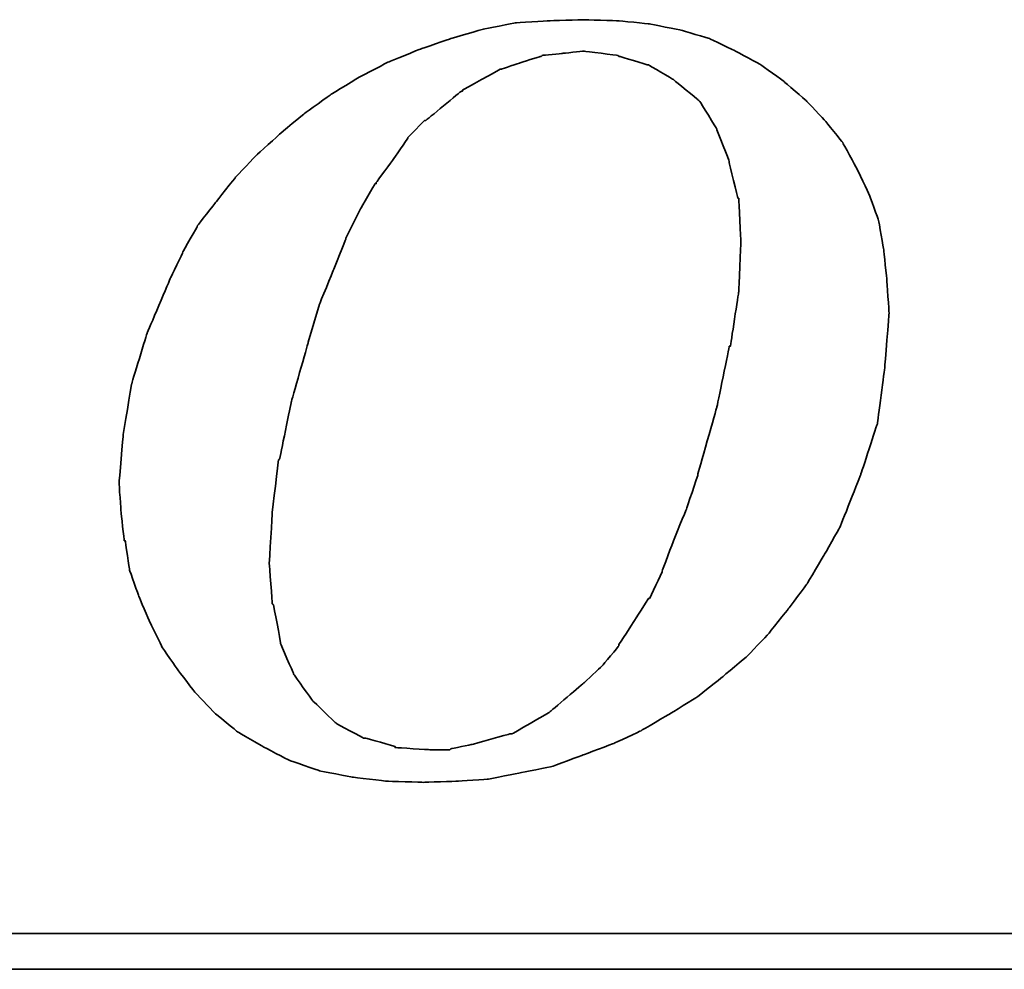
# Model space of a CAD drawing. Header units: millimetres. Extents: x 399 to 570, y 443 to 549.
# Tile 25 of 40: x 537.13 to 539.25, y 505.84 to 507.88. Entities that reach past the tile are written whole.
import ezdxf

# ---------------------------------------------------------------- set-up
doc = ezdxf.new("R2010")
doc.units = ezdxf.units.MM
doc.header["$LTSCALE"] = 0.1
doc.layers.add('DIM', color=4, linetype='CONTINUOUS')
doc.layers.add('layer 1', color=7, linetype='CONTINUOUS')

# ---------------------------------------------------------------- blocks, each defined once
blk = doc.blocks.new('TBI MOTION logo(完整正式版)')
at = {"layer": 'layer 1', "color": 22, "lineweight": 35}
for points, knots in [([(-11.34375, -6.98375), (-11.34375, -6.98375), (-10.91375, -7.43875), (-10.91375, -7.43875), (-10.91375, -7.43875), (-10.91375, -7.43875), (-10.38625, -7.87125), (-10.38625, -7.87125), (-10.38625, -7.87125), (-10.38625, -7.87125), (-9.81125, -8.20375), (-9.81125, -8.20375), (-9.81125, -8.20375), (-9.81125, -8.20375), (-9.21125, -8.51875), (-9.21125, -8.51875), (-9.21125, -8.51875), (-9.21125, -8.51875), (-8.51625, -8.75875), (-8.51625, -8.75875), (-8.51625, -8.75875), (-8.51625, -8.75875), (-7.77125, -8.90375), (-7.77125, -8.90375), (-7.77125, -8.90375), (-7.77125, -8.90375), (-6.97875, -8.99875), (-6.97875, -8.99875), (-6.97875, -8.99875), (-6.97875, -8.99875), (-6.14125, -9.02375), (-6.14125, -9.02375), (-6.14125, -9.02375), (-6.14125, -9.02375), (-5.37125, -8.99875), (-5.37125, -8.99875), (-5.37125, -8.99875), (-5.37125, -8.99875), (-4.65375, -8.94875), (-4.65375, -8.94875), (-4.65375, -8.94875), (-4.65375, -8.94875), (-3.93375, -8.80625), (-3.93375, -8.80625), (-3.93375, -8.80625), (-3.93375, -8.80625), (-3.21375, -8.66375), (-3.21375, -8.66375), (-3.21375, -8.66375), (-3.21375, -8.66375), (-2.49375, -8.39875), (-2.49375, -8.39875), (-2.49375, -8.39875), (-2.49375, -8.39875), (-1.79875, -8.13375), (-1.79875, -8.13375), (-1.79875, -8.13375), (-1.79875, -8.13375), (-1.17375, -7.84375), (-1.17375, -7.84375), (-1.17375, -7.84375), (-1.17375, -7.84375), (-0.52375, -7.46375), (-0.52375, -7.46375), (-0.52375, -7.46375), (-0.52375, -7.46375), (0.10124, -7.07875), (0.10124, -7.07875), (0.10124, -7.07875), (0.10124, -7.07875), (0.67625, -6.62375), (0.67625, -6.62375), (0.67625, -6.62375), (0.67625, -6.62375), (1.24874, -6.14375), (1.24874, -6.14375), (1.24874, -6.14375), (1.24874, -6.14375), (1.72874, -5.64125), (1.72874, -5.64125), (1.72874, -5.64125), (1.72874, -5.64125), (2.18624, -5.06375), (2.18624, -5.06375), (2.18624, -5.06375), (2.18624, -5.06375), (2.61625, -4.48874), (2.61625, -4.48874), (2.61625, -4.48874), (2.61625, -4.48874), (3.00125, -3.83874), (3.00125, -3.83874), (3.00125, -3.83874), (3.00125, -3.83874), (3.36124, -3.21374), (3.36124, -3.21374), (3.36124, -3.21374), (3.36124, -3.21374), (3.84374, -1.99125), (3.84374, -1.99125), (3.84374, -1.99125), (3.84374, -1.99125), (4.22625, -0.81875), (4.22625, -0.81875), (4.22625, -0.81875), (4.22625, -0.81875), (4.39125, 0.45624), (4.39125, 0.45624), (4.39125, 0.45624), (4.39125, 0.45624), (4.48874, 1.70124), (4.48874, 1.70124), (4.48874, 1.70124), (4.48874, 1.70124), (4.43874, 2.44625), (4.43874, 2.44625), (4.43874, 2.44625), (4.43874, 2.44625), (4.36874, 3.14125), (4.36874, 3.14125), (4.36874, 3.14125), (4.36874, 3.14125), (4.25125, 3.81125), (4.25125, 3.81125), (4.25125, 3.81125), (4.25125, 3.81125), (4.03124, 4.41125), (4.03124, 4.41125), (4.03124, 4.41125), (4.03124, 4.41125), (3.74374, 5.01125), (3.74374, 5.01125), (3.74374, 5.01125), (3.74374, 5.01125), (3.43124, 5.58875), (3.43124, 5.58875), (3.43124, 5.58875), (3.43124, 5.58875), (3.02625, 6.09125), (3.02625, 6.09125), (3.02625, 6.09125), (3.02625, 6.09125), (2.59374, 6.54875), (2.59374, 6.54875), (2.59374, 6.54875), (2.59374, 6.54875), (2.09124, 6.98125), (2.09124, 6.98125), (2.09124, 6.98125), (2.09124, 6.98125), (1.56124, 7.36625), (1.56124, 7.36625), (1.56124, 7.36625), (1.56124, 7.36625), (0.98624, 7.67625), (0.98624, 7.67625), (0.98624, 7.67625), (0.98624, 7.67625), (0.38624, 7.96375), (0.38624, 7.96375), (0.38624, 7.96375), (0.38624, 7.96375), (-0.25875, 8.15625), (-0.25875, 8.15625), (-0.25875, 8.15625), (-0.25875, 8.15625), (-0.98125, 8.30125), (-0.98125, 8.30125), (-0.98125, 8.30125), (-0.98125, 8.30125), (-1.70124, 8.37125), (-1.70124, 8.37125), (-1.70124, 8.37125), (-1.70124, 8.37125), (-2.49375, 8.39624), (-2.49375, 8.39624), (-2.49375, 8.39624), (-2.49375, 8.39624), (-3.28625, 8.37125), (-3.28625, 8.37125), (-3.28625, 8.37125), (-3.28625, 8.37125), (-4.05125, 8.32125), (-4.05125, 8.32125), (-4.05125, 8.32125), (-4.05125, 8.32125), (-4.77375, 8.18125), (-4.77375, 8.18125), (-4.77375, 8.18125), (-4.77375, 8.18125), (-5.51625, 7.96375), (-5.51625, 7.96375), (-5.51625, 7.96375), (-5.51625, 7.96375), (-6.21125, 7.72625), (-6.21125, 7.72625), (-6.21125, 7.72625), (-6.21125, 7.72625), (-6.92875, 7.43625), (-6.92875, 7.43625), (-6.92875, 7.43625), (-6.92875, 7.43625), (-7.57875, 7.10125), (-7.57875, 7.10125), (-7.57875, 7.10125), (-7.57875, 7.10125), (-8.24875, 6.69125), (-8.24875, 6.69125), (-8.24875, 6.69125), (-8.24875, 6.69125), (-8.84875, 6.26125), (-8.84875, 6.26125), (-8.84875, 6.26125), (-8.84875, 6.26125), (-9.42625, 5.78125), (-9.42625, 5.78125), (-9.42625, 5.78125), (-9.42625, 5.78125), (-9.95375, 5.30125), (-9.95375, 5.30125), (-9.95375, 5.30125), (-9.95375, 5.30125), (-10.43375, 4.79624), (-10.43375, 4.79624), (-10.43375, 4.79624), (-10.43375, 4.79624), (-10.88875, 4.22125), (-10.88875, 4.22125), (-10.88875, 4.22125), (-10.88875, 4.22125), (-11.29875, 3.69375), (-11.29875, 3.69375), (-11.29875, 3.69375), (-11.29875, 3.69375), (-11.63375, 3.09125), (-11.63375, 3.09125), (-11.63375, 3.09125), (-11.63375, 3.09125), (-11.91875, 2.49625), (-11.91875, 2.49625), (-11.91875, 2.49625), (-11.91875, 2.49625), (-12.44875, 1.24625), (-12.44875, 1.24625), (-12.44875, 1.24625), (-12.44875, 1.24625), (-12.80875, 0.06874), (-12.80875, 0.06874), (-12.80875, 0.06874), (-12.80875, 0.06874), (-12.99875, -1.07875), (-12.99875, -1.07875), (-12.99875, -1.07875), (-12.99875, -1.07875), (-13.09375, -2.18375), (-13.09375, -2.18375), (-13.09375, -2.18375), (-13.09375, -2.18375), (-13.04875, -2.85375), (-13.04875, -2.85375), (-13.04875, -2.85375), (-13.04875, -2.85375), (-12.97375, -3.50375), (-12.97375, -3.50375), (-12.97375, -3.50375), (-12.97375, -3.50375), (-12.95375, -3.50375), (-12.95375, -3.50375), (-12.95375, -3.50375), (-12.95375, -3.50375), (-12.85375, -4.17375), (-12.85375, -4.17375), (-12.85375, -4.17375), (-12.85375, -4.17375), (-12.63875, -4.77624), (-12.63875, -4.77624), (-12.63875, -4.77624), (-12.63875, -4.77624), (-12.39875, -5.35125), (-12.39875, -5.35125), (-12.39875, -5.35125), (-12.39875, -5.35125), (-12.11375, -5.92875), (-12.11375, -5.92875), (-12.11375, -5.92875), (-12.11375, -5.92875), (-11.75375, -6.45375), (-11.75375, -6.45375), (-11.75375, -6.45375), (-11.75375, -6.45375), (-11.34375, -6.98375), (-11.34375, -6.98375)], [0, 0, 0, 0, 0.01369863, 0.01369863, 0.01369863, 0.01369864, 0.02739726, 0.02739726, 0.02739726, 0.02739727, 0.04109589, 0.04109589, 0.04109589, 0.0410959, 0.05479452, 0.05479452, 0.05479452, 0.05479453, 0.06849315, 0.06849315, 0.06849315, 0.06849316, 0.08219178, 0.08219178, 0.08219178, 0.08219179, 0.09589041, 0.09589041, 0.09589041, 0.09589042, 0.10958904, 0.10958904, 0.10958904, 0.10958905, 0.12328767, 0.12328767, 0.12328767, 0.12328768, 0.1369863, 0.1369863, 0.1369863, 0.13698631, 0.15068493, 0.15068493, 0.15068493, 0.15068494, 0.16438356, 0.16438356, 0.16438356, 0.16438357, 0.17808219, 0.17808219, 0.17808219, 0.1780822, 0.19178082, 0.19178082, 0.19178082, 0.19178083, 0.20547945, 0.20547945, 0.20547945, 0.20547946, 0.21917808, 0.21917808, 0.21917808, 0.21917809, 0.23287671, 0.23287671, 0.23287671, 0.23287672, 0.24657534, 0.24657534, 0.24657534, 0.24657535, 0.26027397, 0.26027397, 0.26027397, 0.26027398, 0.2739726, 0.2739726, 0.2739726, 0.27397261, 0.28767123, 0.28767123, 0.28767123, 0.28767124, 0.30136986, 0.30136986, 0.30136986, 0.30136987, 0.31506849, 0.31506849, 0.31506849, 0.3150685, 0.32876712, 0.32876712, 0.32876712, 0.32876713, 0.34246575, 0.34246575, 0.34246575, 0.34246576, 0.35616438, 0.35616438, 0.35616438, 0.35616439, 0.36986301, 0.36986301, 0.36986301, 0.36986302, 0.38356164, 0.38356164, 0.38356164, 0.38356165, 0.39726027, 0.39726027, 0.39726027, 0.39726028, 0.4109589, 0.4109589, 0.4109589, 0.41095891, 0.42465753, 0.42465753, 0.42465753, 0.42465754, 0.43835616, 0.43835616, 0.43835616, 0.43835617, 0.45205479, 0.45205479, 0.45205479, 0.4520548, 0.46575342, 0.46575342, 0.46575342, 0.46575343, 0.47945205, 0.47945205, 0.47945205, 0.47945206, 0.49315068, 0.49315068, 0.49315068, 0.49315069, 0.50684932, 0.50684932, 0.50684932, 0.50684933, 0.52054795, 0.52054795, 0.52054795, 0.52054796, 0.53424658, 0.53424658, 0.53424658, 0.53424659, 0.54794521, 0.54794521, 0.54794521, 0.54794522, 0.56164384, 0.56164384, 0.56164384, 0.56164385, 0.57534247, 0.57534247, 0.57534247, 0.57534248, 0.5890411, 0.5890411, 0.5890411, 0.58904111, 0.60273973, 0.60273973, 0.60273973, 0.60273974, 0.61643836, 0.61643836, 0.61643836, 0.61643837, 0.63013699, 0.63013699, 0.63013699, 0.630137, 0.64383562, 0.64383562, 0.64383562, 0.64383563, 0.65753425, 0.65753425, 0.65753425, 0.65753426, 0.67123288, 0.67123288, 0.67123288, 0.67123289, 0.68493151, 0.68493151, 0.68493151, 0.68493152, 0.69863014, 0.69863014, 0.69863014, 0.69863015, 0.71232877, 0.71232877, 0.71232877, 0.71232878, 0.7260274, 0.7260274, 0.7260274, 0.72602741, 0.73972603, 0.73972603, 0.73972603, 0.73972604, 0.75342466, 0.75342466, 0.75342466, 0.75342467, 0.76712329, 0.76712329, 0.76712329, 0.7671233, 0.78082192, 0.78082192, 0.78082192, 0.78082193, 0.79452055, 0.79452055, 0.79452055, 0.79452056, 0.80821918, 0.80821918, 0.80821918, 0.80821919, 0.82191781, 0.82191781, 0.82191781, 0.82191782, 0.83561644, 0.83561644, 0.83561644, 0.83561645, 0.84931507, 0.84931507, 0.84931507, 0.84931508, 0.8630137, 0.8630137, 0.8630137, 0.86301371, 0.87671233, 0.87671233, 0.87671233, 0.87671234, 0.89041096, 0.89041096, 0.89041096, 0.89041097, 0.90410959, 0.90410959, 0.90410959, 0.9041096, 0.91780822, 0.91780822, 0.91780822, 0.91780823, 0.93150685, 0.93150685, 0.93150685, 0.93150686, 0.94520548, 0.94520548, 0.94520548, 0.94520549, 0.95890411, 0.95890411, 0.95890411, 0.95890412, 0.97260274, 0.97260274, 0.97260274, 0.97260275, 0.98630137, 0.98630137, 0.98630137, 0.98630138, 1, 1, 1, 1]), ([(-8.77875, 1.03124), (-8.77875, 1.03124), (-8.51625, 1.89625), (-8.51625, 1.89625), (-8.51625, 1.89625), (-8.51625, 1.89625), (-8.20375, 2.66375), (-8.20375, 2.66375), (-8.20375, 2.66375), (-8.20375, 2.66375), (-7.91625, 3.38125), (-7.91625, 3.38125), (-7.91625, 3.38125), (-7.91625, 3.38125), (-7.91625, 3.40624), (-7.91625, 3.40624), (-7.91625, 3.40624), (-7.91625, 3.40624), (-7.57875, 4.07624), (-7.57875, 4.07624), (-7.57875, 4.07624), (-7.57875, 4.07624), (-7.24375, 4.65125), (-7.24375, 4.65125), (-7.24375, 4.65125), (-7.24375, 4.65125), (-7.21875, 4.65125), (-7.21875, 4.65125), (-7.21875, 4.65125), (-7.21875, 4.65125), (-7.21875, 4.67624), (-7.21875, 4.67624), (-7.21875, 4.67624), (-7.21875, 4.67624), (-6.83625, 5.20375), (-6.83625, 5.20375), (-6.83625, 5.20375), (-6.83625, 5.20375), (-6.49875, 5.68625), (-6.49875, 5.68625), (-6.49875, 5.68625), (-6.49875, 5.68625), (-6.49875, 5.70625), (-6.49875, 5.70625), (-6.49875, 5.70625), (-6.49875, 5.70625), (-6.11625, 6.09125), (-6.11625, 6.09125), (-6.11625, 6.09125), (-6.11625, 6.09125), (-6.09125, 6.09125), (-6.09125, 6.09125), (-6.09125, 6.09125), (-6.09125, 6.09125), (-5.27375, 6.76625), (-5.27375, 6.76625), (-5.27375, 6.76625), (-5.27375, 6.76625), (-5.24875, 6.76625), (-5.24875, 6.76625), (-5.24875, 6.76625), (-5.24875, 6.76625), (-5.24875, 6.78625), (-5.24875, 6.78625), (-5.24875, 6.78625), (-5.24875, 6.78625), (-4.38875, 7.26624), (-4.38875, 7.26624), (-4.38875, 7.26624), (-4.38875, 7.26624), (-4.36125, 7.26624), (-4.36125, 7.26624), (-4.36125, 7.26624), (-4.36125, 7.26624), (-3.93375, 7.41125), (-3.93375, 7.41125), (-3.93375, 7.41125), (-3.93375, 7.41125), (-3.47375, 7.55625), (-3.47375, 7.55625), (-3.47375, 7.55625), (-3.47375, 7.55625), (-3.45375, 7.55625), (-3.45375, 7.55625), (-3.45375, 7.55625), (-3.45375, 7.55625), (-3.42875, 7.58124), (-3.42875, 7.58124), (-3.42875, 7.58124), (-3.42875, 7.58124), (-2.97375, 7.62625), (-2.97375, 7.62625), (-2.97375, 7.62625), (-2.97375, 7.62625), (-2.49375, 7.67625), (-2.49375, 7.67625), (-2.49375, 7.67625), (-2.49375, 7.67625), (-2.46875, 7.67625), (-2.46875, 7.67625), (-2.46875, 7.67625), (-2.46875, 7.67625), (-1.70124, 7.58124), (-1.70124, 7.58124), (-1.70124, 7.58124), (-1.70124, 7.58124), (-1.67875, 7.55625), (-1.67875, 7.55625), (-1.67875, 7.55625), (-1.67875, 7.55625), (-1.65375, 7.55625), (-1.65375, 7.55625), (-1.65375, 7.55625), (-1.65375, 7.55625), (-1.03125, 7.36625), (-1.03125, 7.36625), (-1.03125, 7.36625), (-1.03125, 7.36625), (-1.00625, 7.36625), (-1.00625, 7.36625), (-1.00625, 7.36625), (-1.00625, 7.36625), (-0.43124, 7.02624), (-0.43124, 7.02624), (-0.43124, 7.02624), (-0.43124, 7.02624), (-0.40625, 7.00624), (-0.40625, 7.00624), (-0.40625, 7.00624), (-0.40625, 7.00624), (0.12124, 6.57124), (0.12124, 6.57124), (0.12124, 6.57124), (0.12124, 6.57124), (0.14624, 6.54875), (0.14624, 6.54875), (0.14624, 6.54875), (0.14624, 6.54875), (0.17124, 6.52375), (0.17124, 6.52375), (0.17124, 6.52375), (0.17124, 6.52375), (0.55625, 5.89875), (0.55625, 5.89875), (0.55625, 5.89875), (0.55625, 5.89875), (0.55625, 5.87625), (0.55625, 5.87625), (0.55625, 5.87625), (0.55625, 5.87625), (0.84124, 5.15625), (0.84124, 5.15625), (0.84124, 5.15625), (0.84124, 5.15625), (0.84124, 5.13125), (0.84124, 5.13125), (0.84124, 5.13125), (0.84124, 5.13125), (1.03624, 4.31875), (1.03624, 4.31875), (1.03624, 4.31875), (1.03624, 4.31875), (1.05624, 4.31875), (1.05624, 4.31875), (1.05624, 4.31875), (1.05624, 4.31875), (1.05624, 4.29125), (1.05624, 4.29125), (1.05624, 4.29125), (1.05624, 4.29125), (1.10625, 3.33125), (1.10625, 3.33125), (1.10625, 3.33125), (1.10625, 3.33125), (1.10625, 3.30875), (1.10625, 3.30875), (1.10625, 3.30875), (1.10625, 3.30875), (1.05624, 2.20624), (1.05624, 2.20624), (1.05624, 2.20624), (1.05624, 2.20624), (1.05624, 2.18124), (1.05624, 2.18124), (1.05624, 2.18124), (1.05624, 2.18124), (0.86624, 0.93624), (0.86624, 0.93624), (0.86624, 0.93624), (0.86624, 0.93624), (0.84124, 0.93624), (0.84124, 0.93624), (0.84124, 0.93624), (0.84124, 0.93624), (0.55625, -0.45874), (0.55625, -0.45874), (0.55625, -0.45874), (0.55625, -0.45874), (0.12124, -1.99125), (0.12124, -1.99125), (0.12124, -1.99125), (0.12124, -1.99125), (0.12124, -2.01874), (0.12124, -2.01874), (0.12124, -2.01874), (0.12124, -2.01874), (-0.13874, -2.78375), (-0.13874, -2.78375), (-0.13874, -2.78375), (-0.13874, -2.78375), (-0.43124, -3.50375), (-0.43124, -3.50375), (-0.43124, -3.50375), (-0.43124, -3.50375), (-0.69375, -4.19875), (-0.69375, -4.19875), (-0.69375, -4.19875), (-0.69375, -4.19875), (-0.69375, -4.22375), (-0.69375, -4.22375), (-0.69375, -4.22375), (-0.69375, -4.22375), (-0.98125, -4.82374), (-0.98125, -4.82374), (-0.98125, -4.82374), (-0.98125, -4.82374), (-1.00625, -4.82374), (-1.00625, -4.82374), (-1.00625, -4.82374), (-1.00625, -4.82374), (-1.33875, -5.35125), (-1.33875, -5.35125), (-1.33875, -5.35125), (-1.33875, -5.35125), (-1.67875, -5.87875), (-1.67875, -5.87875), (-1.67875, -5.87875), (-1.67875, -5.87875), (-1.67875, -5.90375), (-1.67875, -5.90375), (-1.67875, -5.90375), (-1.67875, -5.90375), (-2.05875, -6.35875), (-2.05875, -6.35875), (-2.05875, -6.35875), (-2.05875, -6.35875), (-2.08375, -6.38375), (-2.08375, -6.38375), (-2.08375, -6.38375), (-2.08375, -6.38375), (-2.46875, -6.74375), (-2.46875, -6.74375), (-2.46875, -6.74375), (-2.46875, -6.74375), (-3.25875, -7.41625), (-3.25875, -7.41625), (-3.25875, -7.41625), (-3.25875, -7.41625), (-3.28625, -7.43875), (-3.28625, -7.43875), (-3.28625, -7.43875), (-3.28625, -7.43875), (-4.12375, -7.91875), (-4.12375, -7.91875), (-4.12375, -7.91875), (-4.12375, -7.91875), (-4.14875, -7.91875), (-4.14875, -7.91875), (-4.14875, -7.91875), (-4.14875, -7.91875), (-4.17125, -7.91875), (-4.17125, -7.91875), (-4.17125, -7.91875), (-4.17125, -7.91875), (-5.03375, -8.15875), (-5.03375, -8.15875), (-5.03375, -8.15875), (-5.03375, -8.15875), (-5.51625, -8.25625), (-5.51625, -8.25625), (-5.51625, -8.25625), (-5.51625, -8.25625), (-5.54125, -8.27875), (-5.54125, -8.27875), (-5.54125, -8.27875), (-5.54125, -8.27875), (-5.56375, -8.27875), (-5.56375, -8.27875), (-5.56375, -8.27875), (-5.56375, -8.27875), (-5.99625, -8.27875), (-5.99625, -8.27875), (-5.99625, -8.27875), (-5.99625, -8.27875), (-6.76375, -8.23125), (-6.76375, -8.23125), (-6.76375, -8.23125), (-6.76375, -8.23125), (-6.78875, -8.23125), (-6.78875, -8.23125), (-6.78875, -8.23125), (-6.78875, -8.23125), (-6.78875, -8.20375), (-6.78875, -8.20375), (-6.78875, -8.20375), (-6.78875, -8.20375), (-7.45875, -8.01375), (-7.45875, -8.01375), (-7.45875, -8.01375), (-7.45875, -8.01375), (-7.48375, -8.01375), (-7.48375, -8.01375), (-7.48375, -8.01375), (-7.48375, -8.01375), (-7.50875, -8.01375), (-7.50875, -8.01375), (-7.50875, -8.01375), (-7.50875, -8.01375), (-8.13125, -7.67875), (-8.13125, -7.67875), (-8.13125, -7.67875), (-8.13125, -7.67875), (-8.15625, -7.65375), (-8.15625, -7.65375), (-8.15625, -7.65375), (-8.15625, -7.65375), (-8.65875, -7.17375), (-8.65875, -7.17375), (-8.65875, -7.17375), (-8.65875, -7.17375), (-8.68375, -7.14875), (-8.68375, -7.14875), (-8.68375, -7.14875), (-8.68375, -7.14875), (-9.08875, -6.57375), (-9.08875, -6.57375), (-9.08875, -6.57375), (-9.08875, -6.57375), (-9.11375, -6.54875), (-9.11375, -6.54875), (-9.11375, -6.54875), (-9.11375, -6.54875), (-9.11375, -6.52875), (-9.11375, -6.52875), (-9.11375, -6.52875), (-9.11375, -6.52875), (-9.40375, -5.85375), (-9.40375, -5.85375), (-9.40375, -5.85375), (-9.40375, -5.85375), (-9.40375, -5.82875), (-9.40375, -5.82875), (-9.40375, -5.82875), (-9.40375, -5.82875), (-9.56875, -4.96875), (-9.56875, -4.96875), (-9.56875, -4.96875), (-9.56875, -4.96875), (-9.59375, -4.94375), (-9.59375, -4.94375), (-9.59375, -4.94375), (-9.59375, -4.94375), (-9.66375, -4.03375), (-9.66375, -4.03375), (-9.66375, -4.03375), (-9.66375, -4.03375), (-9.66375, -4.00875), (-9.66375, -4.00875), (-9.66375, -4.00875), (-9.66375, -4.00875), (-9.59375, -2.85375), (-9.59375, -2.85375), (-9.59375, -2.85375), (-9.59375, -2.85375), (-9.45125, -1.65875), (-9.45125, -1.65875), (-9.45125, -1.65875), (-9.45125, -1.65875), (-9.42625, -1.63375), (-9.42625, -1.63375), (-9.42625, -1.63375), (-9.42625, -1.63375), (-9.16125, -0.33875), (-9.16125, -0.33875), (-9.16125, -0.33875), (-9.16125, -0.33875), (-8.77875, 1.00624), (-8.77875, 1.00624), (-8.77875, 1.00624), (-8.77875, 1.00624), (-8.77875, 1.03124), (-8.77875, 1.03124)], [0, 0, 0, 0, 0.01020408, 0.01020408, 0.01020408, 0.01020409, 0.02040816, 0.02040816, 0.02040816, 0.02040817, 0.03061224, 0.03061224, 0.03061224, 0.03061225, 0.04081633, 0.04081633, 0.04081633, 0.04081634, 0.05102041, 0.05102041, 0.05102041, 0.05102042, 0.06122449, 0.06122449, 0.06122449, 0.0612245, 0.07142857, 0.07142857, 0.07142857, 0.07142858, 0.08163265, 0.08163265, 0.08163265, 0.08163266, 0.09183673, 0.09183673, 0.09183673, 0.09183674, 0.10204082, 0.10204082, 0.10204082, 0.10204083, 0.1122449, 0.1122449, 0.1122449, 0.11224491, 0.12244898, 0.12244898, 0.12244898, 0.12244899, 0.13265306, 0.13265306, 0.13265306, 0.13265307, 0.14285714, 0.14285714, 0.14285714, 0.14285715, 0.15306122, 0.15306122, 0.15306122, 0.15306123, 0.16326531, 0.16326531, 0.16326531, 0.16326532, 0.17346939, 0.17346939, 0.17346939, 0.1734694, 0.18367347, 0.18367347, 0.18367347, 0.18367348, 0.19387755, 0.19387755, 0.19387755, 0.19387756, 0.20408163, 0.20408163, 0.20408163, 0.20408164, 0.21428571, 0.21428571, 0.21428571, 0.21428572, 0.2244898, 0.2244898, 0.2244898, 0.22448981, 0.23469388, 0.23469388, 0.23469388, 0.23469389, 0.24489796, 0.24489796, 0.24489796, 0.24489797, 0.25510204, 0.25510204, 0.25510204, 0.25510205, 0.26530612, 0.26530612, 0.26530612, 0.26530613, 0.2755102, 0.2755102, 0.2755102, 0.27551021, 0.28571429, 0.28571429, 0.28571429, 0.2857143, 0.29591837, 0.29591837, 0.29591837, 0.29591838, 0.30612245, 0.30612245, 0.30612245, 0.30612246, 0.31632653, 0.31632653, 0.31632653, 0.31632654, 0.32653061, 0.32653061, 0.32653061, 0.32653062, 0.33673469, 0.33673469, 0.33673469, 0.3367347, 0.34693878, 0.34693878, 0.34693878, 0.34693879, 0.35714286, 0.35714286, 0.35714286, 0.35714287, 0.36734694, 0.36734694, 0.36734694, 0.36734695, 0.37755102, 0.37755102, 0.37755102, 0.37755103, 0.3877551, 0.3877551, 0.3877551, 0.38775511, 0.39795918, 0.39795918, 0.39795918, 0.39795919, 0.40816327, 0.40816327, 0.40816327, 0.40816328, 0.41836735, 0.41836735, 0.41836735, 0.41836736, 0.42857143, 0.42857143, 0.42857143, 0.42857144, 0.43877551, 0.43877551, 0.43877551, 0.43877552, 0.44897959, 0.44897959, 0.44897959, 0.4489796, 0.45918367, 0.45918367, 0.45918367, 0.45918368, 0.46938776, 0.46938776, 0.46938776, 0.46938777, 0.47959184, 0.47959184, 0.47959184, 0.47959185, 0.48979592, 0.48979592, 0.48979592, 0.48979593, 0.5, 0.5, 0.5, 0.50000001, 0.51020408, 0.51020408, 0.51020408, 0.51020409, 0.52040816, 0.52040816, 0.52040816, 0.52040817, 0.53061224, 0.53061224, 0.53061224, 0.53061225, 0.54081633, 0.54081633, 0.54081633, 0.54081634, 0.55102041, 0.55102041, 0.55102041, 0.55102042, 0.56122449, 0.56122449, 0.56122449, 0.5612245, 0.57142857, 0.57142857, 0.57142857, 0.57142858, 0.58163265, 0.58163265, 0.58163265, 0.58163266, 0.59183673, 0.59183673, 0.59183673, 0.59183674, 0.60204082, 0.60204082, 0.60204082, 0.60204083, 0.6122449, 0.6122449, 0.6122449, 0.61224491, 0.62244898, 0.62244898, 0.62244898, 0.62244899, 0.63265306, 0.63265306, 0.63265306, 0.63265307, 0.64285714, 0.64285714, 0.64285714, 0.64285715, 0.65306122, 0.65306122, 0.65306122, 0.65306123, 0.66326531, 0.66326531, 0.66326531, 0.66326532, 0.67346939, 0.67346939, 0.67346939, 0.6734694, 0.68367347, 0.68367347, 0.68367347, 0.68367348, 0.69387755, 0.69387755, 0.69387755, 0.69387756, 0.70408163, 0.70408163, 0.70408163, 0.70408164, 0.71428571, 0.71428571, 0.71428571, 0.71428572, 0.7244898, 0.7244898, 0.7244898, 0.72448981, 0.73469388, 0.73469388, 0.73469388, 0.73469389, 0.74489796, 0.74489796, 0.74489796, 0.74489797, 0.75510204, 0.75510204, 0.75510204, 0.75510205, 0.76530612, 0.76530612, 0.76530612, 0.76530613, 0.7755102, 0.7755102, 0.7755102, 0.77551021, 0.78571429, 0.78571429, 0.78571429, 0.7857143, 0.79591837, 0.79591837, 0.79591837, 0.79591838, 0.80612245, 0.80612245, 0.80612245, 0.80612246, 0.81632653, 0.81632653, 0.81632653, 0.81632654, 0.82653061, 0.82653061, 0.82653061, 0.82653062, 0.83673469, 0.83673469, 0.83673469, 0.8367347, 0.84693878, 0.84693878, 0.84693878, 0.84693879, 0.85714286, 0.85714286, 0.85714286, 0.85714287, 0.86734694, 0.86734694, 0.86734694, 0.86734695, 0.87755102, 0.87755102, 0.87755102, 0.87755103, 0.8877551, 0.8877551, 0.8877551, 0.88775511, 0.89795918, 0.89795918, 0.89795918, 0.89795919, 0.90816327, 0.90816327, 0.90816327, 0.90816328, 0.91836735, 0.91836735, 0.91836735, 0.91836736, 0.92857143, 0.92857143, 0.92857143, 0.92857144, 0.93877551, 0.93877551, 0.93877551, 0.93877552, 0.94897959, 0.94897959, 0.94897959, 0.9489796, 0.95918367, 0.95918367, 0.95918367, 0.95918368, 0.96938776, 0.96938776, 0.96938776, 0.96938777, 0.97959184, 0.97959184, 0.97959184, 0.97959185, 0.98979592, 0.98979592, 0.98979592, 0.98979593, 1, 1, 1, 1]), ([(75.90875, -9.47875), (75.90875, -9.47875), (75.90875, -12.28625), (75.90875, -12.28625), (75.90875, -12.28625), (75.90875, -12.28625), (75.90875, -12.47875), (75.90875, -12.47875), (75.90875, -12.47875), (75.90875, -12.47875), (75.71625, -12.47875), (75.71625, -12.47875), (75.71625, -12.47875), (75.71625, -12.47875), (-88.32875, -12.47875), (-88.32875, -12.47875), (-88.32875, -12.47875), (-88.32875, -12.47875), (-88.32875, -13.29375), (-88.32875, -13.29375), (-88.32875, -13.29375), (-88.32875, -13.29375), (82.89125, -13.29375), (82.89125, -13.29375), (82.89125, -13.29375), (82.89125, -13.29375), (75.90875, -9.47875), (75.90875, -9.47875)], [0, 0, 0, 0, 0.14285714, 0.14285714, 0.14285714, 0.14285715, 0.28571429, 0.28571429, 0.28571429, 0.2857143, 0.42857143, 0.42857143, 0.42857143, 0.42857144, 0.57142857, 0.57142857, 0.57142857, 0.57142858, 0.71428571, 0.71428571, 0.71428571, 0.71428572, 0.85714286, 0.85714286, 0.85714286, 0.85714287, 1, 1, 1, 1])]:
    blk.add_open_spline(points, degree=3, knots=knots, dxfattribs=at)

msp = doc.modelspace()

# ---------------------------------------------------------------- block references
at = {"layer": 'DIM', "color": 7, "xscale": 0.0941540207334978, "yscale": 0.0941540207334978, "zscale": 0.0941540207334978}
msp.add_blockref('TBI MOTION logo(完整正式版)', (538.5768, 507.0924), dxfattribs=at)

doc.saveas('drawing.dxf')
